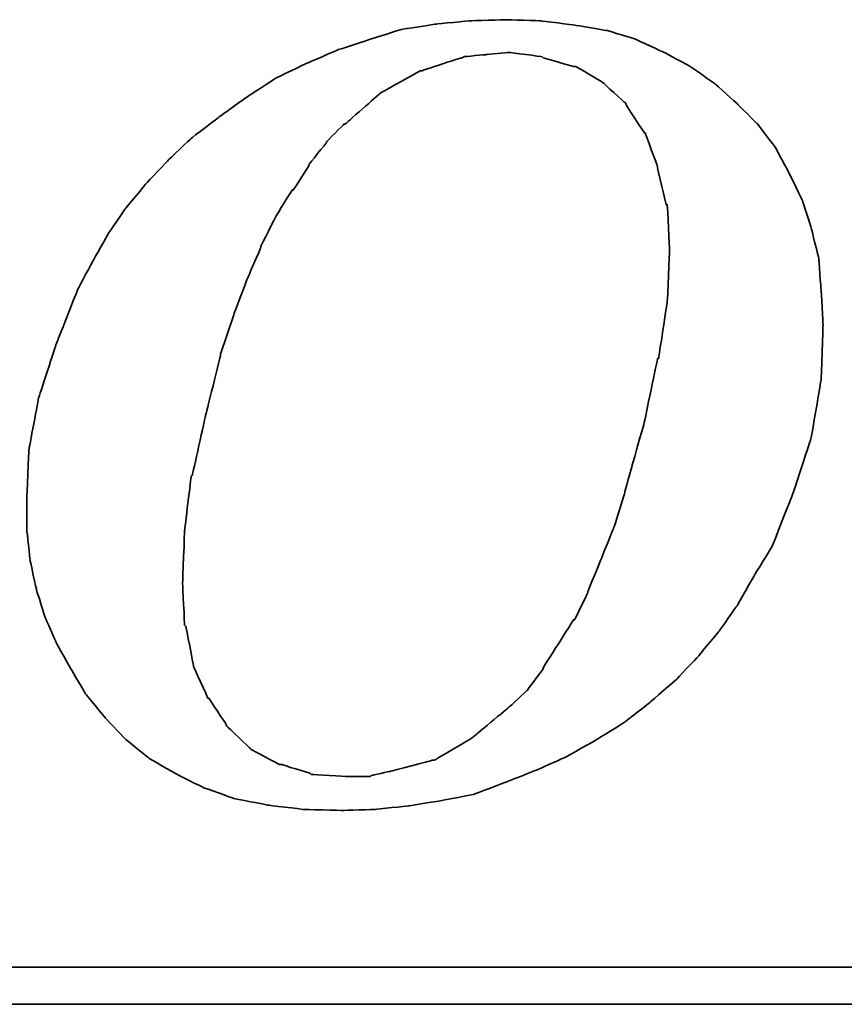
# Model space of a CAD drawing. Header units: millimetres. Extents: x 673 to 1184, y 181 to 367.
# Tile 48 of 54: x 1082.9 to 1089.46, y 238.16 to 246. Entities that reach past the tile are written whole.
import ezdxf

# ---------------------------------------------------------------- set-up
doc = ezdxf.new("R2010")
doc.units = ezdxf.units.MM
doc.layers.add('DIM', color=4, linetype='Continuous')
doc.layers.add('layer 1', color=7, linetype='Continuous')

# ---------------------------------------------------------------- blocks, each defined once
blk = doc.blocks.new('TBI MOTION logo(完整正式版)')
at = {"layer": 'layer 1', "color": 22, "lineweight": 35}
for points, knots in [([(35.79625, -6.98375), (35.79625, -6.98375), (36.23125, -7.43875), (36.23125, -7.43875), (36.23125, -7.43875), (36.23125, -7.43875), (36.75625, -7.87125), (36.75625, -7.87125), (36.75625, -7.87125), (36.75625, -7.87125), (37.33125, -8.20375), (37.33125, -8.20375), (37.33125, -8.20375), (37.33125, -8.20375), (37.95625, -8.51875), (37.95625, -8.51875), (37.95625, -8.51875), (37.95625, -8.51875), (38.62625, -8.75875), (38.62625, -8.75875), (38.62625, -8.75875), (38.62625, -8.75875), (39.37125, -8.90375), (39.37125, -8.90375), (39.37125, -8.90375), (39.37125, -8.90375), (40.14125, -8.99875), (40.14125, -8.99875), (40.14125, -8.99875), (40.14125, -8.99875), (41.02625, -9.02375), (41.02625, -9.02375), (41.02625, -9.02375), (41.02625, -9.02375), (41.74625, -8.99875), (41.74625, -8.99875), (41.74625, -8.99875), (41.74625, -8.99875), (42.46625, -8.92375), (42.46625, -8.92375), (42.46625, -8.92375), (42.46625, -8.92375), (43.21125, -8.80625), (43.21125, -8.80625), (43.21125, -8.80625), (43.21125, -8.80625), (43.93125, -8.66375), (43.93125, -8.66375), (43.93125, -8.66375), (43.93125, -8.66375), (44.62625, -8.39875), (44.62625, -8.39875), (44.62625, -8.39875), (44.62625, -8.39875), (45.29625, -8.13375), (45.29625, -8.13375), (45.29625, -8.13375), (45.29625, -8.13375), (45.94625, -7.84375), (45.94625, -7.84375), (45.94625, -7.84375), (45.94625, -7.84375), (46.61625, -7.46375), (46.61625, -7.46375), (46.61625, -7.46375), (46.61625, -7.46375), (47.24125, -7.07875), (47.24125, -7.07875), (47.24125, -7.07875), (47.24125, -7.07875), (47.81625, -6.62375), (47.81625, -6.62375), (47.81625, -6.62375), (47.81625, -6.62375), (48.36875, -6.14375), (48.36875, -6.14375), (48.36875, -6.14375), (48.36875, -6.14375), (48.84625, -5.64125), (48.84625, -5.64125), (48.84625, -5.64125), (48.84625, -5.64125), (49.32625, -5.06375), (49.32625, -5.06375), (49.32625, -5.06375), (49.32625, -5.06375), (49.71125, -4.51374), (49.71125, -4.51374), (49.71125, -4.51374), (49.71125, -4.51374), (50.09625, -3.83874), (50.09625, -3.83874), (50.09625, -3.83874), (50.09625, -3.83874), (50.48125, -3.21374), (50.48125, -3.21374), (50.48125, -3.21374), (50.48125, -3.21374), (50.96125, -1.99125), (50.96125, -1.99125), (50.96125, -1.99125), (50.96125, -1.99125), (51.34375, -0.81875), (51.34375, -0.81875), (51.34375, -0.81875), (51.34375, -0.81875), (51.56125, 0.45624), (51.56125, 0.45624), (51.56125, 0.45624), (51.56125, 0.45624), (51.60625, 1.67624), (51.60625, 1.67624), (51.60625, 1.67624), (51.60625, 1.67624), (51.56125, 2.44625), (51.56125, 2.44625), (51.56125, 2.44625), (51.56125, 2.44625), (51.51125, 3.14125), (51.51125, 3.14125), (51.51125, 3.14125), (51.51125, 3.14125), (51.34375, 3.81125), (51.34375, 3.81125), (51.34375, 3.81125), (51.34375, 3.81125), (51.15125, 4.41125), (51.15125, 4.41125), (51.15125, 4.41125), (51.15125, 4.41125), (50.86125, 5.01125), (50.86125, 5.01125), (50.86125, 5.01125), (50.86125, 5.01125), (50.55125, 5.58875), (50.55125, 5.58875), (50.55125, 5.58875), (50.55125, 5.58875), (50.16625, 6.09125), (50.16625, 6.09125), (50.16625, 6.09125), (50.16625, 6.09125), (49.71125, 6.54875), (49.71125, 6.54875), (49.71125, 6.54875), (49.71125, 6.54875), (49.23125, 6.98125), (49.23125, 6.98125), (49.23125, 6.98125), (49.23125, 6.98125), (48.67875, 7.36625), (48.67875, 7.36625), (48.67875, 7.36625), (48.67875, 7.36625), (48.10375, 7.67625), (48.10375, 7.67625), (48.10375, 7.67625), (48.10375, 7.67625), (47.48125, 7.96375), (47.48125, 7.96375), (47.48125, 7.96375), (47.48125, 7.96375), (46.85625, 8.15625), (46.85625, 8.15625), (46.85625, 8.15625), (46.85625, 8.15625), (46.13625, 8.27624), (46.13625, 8.27624), (46.13625, 8.27624), (46.13625, 8.27624), (45.39125, 8.37125), (45.39125, 8.37125), (45.39125, 8.37125), (45.39125, 8.37125), (44.62625, 8.39624), (44.62625, 8.39624), (44.62625, 8.39624), (44.62625, 8.39624), (43.83625, 8.37125), (43.83625, 8.37125), (43.83625, 8.37125), (43.83625, 8.37125), (43.09125, 8.30125), (43.09125, 8.30125), (43.09125, 8.30125), (43.09125, 8.30125), (42.32125, 8.18125), (42.32125, 8.18125), (42.32125, 8.18125), (42.32125, 8.18125), (41.62875, 7.96375), (41.62875, 7.96375), (41.62875, 7.96375), (41.62875, 7.96375), (40.90625, 7.72625), (40.90625, 7.72625), (40.90625, 7.72625), (40.90625, 7.72625), (40.23624, 7.43625), (40.23624, 7.43625), (40.23624, 7.43625), (40.23624, 7.43625), (39.54124, 7.10125), (39.54124, 7.10125), (39.54124, 7.10125), (39.54124, 7.10125), (38.91625, 6.69125), (38.91625, 6.69125), (38.91625, 6.69125), (38.91625, 6.69125), (38.31625, 6.26125), (38.31625, 6.26125), (38.31625, 6.26125), (38.31625, 6.26125), (37.69125, 5.78125), (37.69125, 5.78125), (37.69125, 5.78125), (37.69125, 5.78125), (37.18625, 5.30125), (37.18625, 5.30125), (37.18625, 5.30125), (37.18625, 5.30125), (36.70625, 4.79624), (36.70625, 4.79624), (36.70625, 4.79624), (36.70625, 4.79624), (36.23125, 4.22125), (36.23125, 4.22125), (36.23125, 4.22125), (36.23125, 4.22125), (35.87124, 3.69375), (35.87124, 3.69375), (35.87124, 3.69375), (35.87124, 3.69375), (35.53125, 3.09125), (35.53125, 3.09125), (35.53125, 3.09125), (35.53125, 3.09125), (35.19875, 2.47125), (35.19875, 2.47125), (35.19875, 2.47125), (35.19875, 2.47125), (34.71625, 1.24625), (34.71625, 1.24625), (34.71625, 1.24625), (34.71625, 1.24625), (34.33125, 0.06874), (34.33125, 0.06874), (34.33125, 0.06874), (34.33125, 0.06874), (34.11625, -1.07875), (34.11625, -1.07875), (34.11625, -1.07875), (34.11625, -1.07875), (34.07125, -2.15875), (34.07125, -2.15875), (34.07125, -2.15875), (34.07125, -2.15875), (34.07125, -2.85375), (34.07125, -2.85375), (34.07125, -2.85375), (34.07125, -2.85375), (34.14125, -3.50375), (34.14125, -3.50375), (34.14125, -3.50375), (34.14125, -3.50375), (34.28625, -4.17375), (34.28625, -4.17375), (34.28625, -4.17375), (34.28625, -4.17375), (34.47625, -4.77624), (34.47625, -4.77624), (34.47625, -4.77624), (34.47625, -4.77624), (34.71625, -5.32625), (34.71625, -5.32625), (34.71625, -5.32625), (34.71625, -5.32625), (35.05375, -5.92875), (35.05375, -5.92875), (35.05375, -5.92875), (35.05375, -5.92875), (35.36375, -6.45375), (35.36375, -6.45375), (35.36375, -6.45375), (35.36375, -6.45375), (35.79625, -6.98375), (35.79625, -6.98375)], [0, 0, 0, 0, 0.01388889, 0.01388889, 0.01388889, 0.0138889, 0.02777778, 0.02777778, 0.02777778, 0.02777779, 0.04166667, 0.04166667, 0.04166667, 0.04166668, 0.05555556, 0.05555556, 0.05555556, 0.05555557, 0.06944444, 0.06944444, 0.06944444, 0.06944445, 0.08333333, 0.08333333, 0.08333333, 0.08333334, 0.09722222, 0.09722222, 0.09722222, 0.09722223, 0.11111111, 0.11111111, 0.11111111, 0.11111112, 0.125, 0.125, 0.125, 0.12500001, 0.13888889, 0.13888889, 0.13888889, 0.1388889, 0.15277778, 0.15277778, 0.15277778, 0.15277779, 0.16666667, 0.16666667, 0.16666667, 0.16666668, 0.18055556, 0.18055556, 0.18055556, 0.18055557, 0.19444444, 0.19444444, 0.19444444, 0.19444445, 0.20833333, 0.20833333, 0.20833333, 0.20833334, 0.22222222, 0.22222222, 0.22222222, 0.22222223, 0.23611111, 0.23611111, 0.23611111, 0.23611112, 0.25, 0.25, 0.25, 0.25000001, 0.26388889, 0.26388889, 0.26388889, 0.2638889, 0.27777778, 0.27777778, 0.27777778, 0.27777779, 0.29166667, 0.29166667, 0.29166667, 0.29166668, 0.30555556, 0.30555556, 0.30555556, 0.30555557, 0.31944444, 0.31944444, 0.31944444, 0.31944445, 0.33333333, 0.33333333, 0.33333333, 0.33333334, 0.34722222, 0.34722222, 0.34722222, 0.34722223, 0.36111111, 0.36111111, 0.36111111, 0.36111112, 0.375, 0.375, 0.375, 0.37500001, 0.38888889, 0.38888889, 0.38888889, 0.3888889, 0.40277778, 0.40277778, 0.40277778, 0.40277779, 0.41666667, 0.41666667, 0.41666667, 0.41666668, 0.43055556, 0.43055556, 0.43055556, 0.43055557, 0.44444444, 0.44444444, 0.44444444, 0.44444445, 0.45833333, 0.45833333, 0.45833333, 0.45833334, 0.47222222, 0.47222222, 0.47222222, 0.47222223, 0.48611111, 0.48611111, 0.48611111, 0.48611112, 0.5, 0.5, 0.5, 0.50000001, 0.51388889, 0.51388889, 0.51388889, 0.5138889, 0.52777778, 0.52777778, 0.52777778, 0.52777779, 0.54166667, 0.54166667, 0.54166667, 0.54166668, 0.55555556, 0.55555556, 0.55555556, 0.55555557, 0.56944444, 0.56944444, 0.56944444, 0.56944445, 0.58333333, 0.58333333, 0.58333333, 0.58333334, 0.59722222, 0.59722222, 0.59722222, 0.59722223, 0.61111111, 0.61111111, 0.61111111, 0.61111112, 0.625, 0.625, 0.625, 0.62500001, 0.63888889, 0.63888889, 0.63888889, 0.6388889, 0.65277778, 0.65277778, 0.65277778, 0.65277779, 0.66666667, 0.66666667, 0.66666667, 0.66666668, 0.68055556, 0.68055556, 0.68055556, 0.68055557, 0.69444444, 0.69444444, 0.69444444, 0.69444445, 0.70833333, 0.70833333, 0.70833333, 0.70833334, 0.72222222, 0.72222222, 0.72222222, 0.72222223, 0.73611111, 0.73611111, 0.73611111, 0.73611112, 0.75, 0.75, 0.75, 0.75000001, 0.76388889, 0.76388889, 0.76388889, 0.7638889, 0.77777778, 0.77777778, 0.77777778, 0.77777779, 0.79166667, 0.79166667, 0.79166667, 0.79166668, 0.80555556, 0.80555556, 0.80555556, 0.80555557, 0.81944444, 0.81944444, 0.81944444, 0.81944445, 0.83333333, 0.83333333, 0.83333333, 0.83333334, 0.84722222, 0.84722222, 0.84722222, 0.84722223, 0.86111111, 0.86111111, 0.86111111, 0.86111112, 0.875, 0.875, 0.875, 0.87500001, 0.88888889, 0.88888889, 0.88888889, 0.8888889, 0.90277778, 0.90277778, 0.90277778, 0.90277779, 0.91666667, 0.91666667, 0.91666667, 0.91666668, 0.93055556, 0.93055556, 0.93055556, 0.93055557, 0.94444444, 0.94444444, 0.94444444, 0.94444445, 0.95833333, 0.95833333, 0.95833333, 0.95833334, 0.97222222, 0.97222222, 0.97222222, 0.97222223, 0.98611111, 0.98611111, 0.98611111, 0.98611112, 1, 1, 1, 1]), ([(38.33875, 1.03124), (38.33875, 1.03124), (38.62625, 1.89625), (38.62625, 1.89625), (38.62625, 1.89625), (38.62625, 1.89625), (38.91625, 2.66375), (38.91625, 2.66375), (38.91625, 2.66375), (38.91625, 2.66375), (39.22625, 3.38125), (39.22625, 3.38125), (39.22625, 3.38125), (39.22625, 3.38125), (39.22625, 3.40624), (39.22625, 3.40624), (39.22625, 3.40624), (39.22625, 3.40624), (39.56124, 4.07624), (39.56124, 4.07624), (39.56124, 4.07624), (39.56124, 4.07624), (39.92125, 4.65125), (39.92125, 4.65125), (39.92125, 4.65125), (39.92125, 4.65125), (39.94625, 4.65125), (39.94625, 4.65125), (39.94625, 4.65125), (39.94625, 4.65125), (40.28125, 5.17875), (40.28125, 5.17875), (40.28125, 5.17875), (40.28125, 5.17875), (40.28125, 5.20375), (40.28125, 5.20375), (40.28125, 5.20375), (40.28125, 5.20375), (40.66875, 5.68625), (40.66875, 5.68625), (40.66875, 5.68625), (40.66875, 5.68625), (40.66875, 5.70625), (40.66875, 5.70625), (40.66875, 5.70625), (40.66875, 5.70625), (41.05124, 6.09125), (41.05124, 6.09125), (41.05124, 6.09125), (41.05124, 6.09125), (41.07625, 6.09125), (41.07625, 6.09125), (41.07625, 6.09125), (41.07625, 6.09125), (41.84125, 6.76625), (41.84125, 6.76625), (41.84125, 6.76625), (41.84125, 6.76625), (41.86625, 6.78625), (41.86625, 6.78625), (41.86625, 6.78625), (41.86625, 6.78625), (42.73125, 7.26624), (42.73125, 7.26624), (42.73125, 7.26624), (42.73125, 7.26624), (42.75625, 7.26624), (42.75625, 7.26624), (42.75625, 7.26624), (42.75625, 7.26624), (43.18625, 7.41125), (43.18625, 7.41125), (43.18625, 7.41125), (43.18625, 7.41125), (43.64125, 7.55625), (43.64125, 7.55625), (43.64125, 7.55625), (43.64125, 7.55625), (43.66625, 7.55625), (43.66625, 7.55625), (43.66625, 7.55625), (43.66625, 7.55625), (43.69125, 7.58124), (43.69125, 7.58124), (43.69125, 7.58124), (43.69125, 7.58124), (44.19125, 7.62625), (44.19125, 7.62625), (44.19125, 7.62625), (44.19125, 7.62625), (44.67125, 7.67625), (44.67125, 7.67625), (44.67125, 7.67625), (44.67125, 7.67625), (44.69625, 7.67625), (44.69625, 7.67625), (44.69625, 7.67625), (44.69625, 7.67625), (45.41875, 7.58124), (45.41875, 7.58124), (45.41875, 7.58124), (45.41875, 7.58124), (45.44125, 7.55625), (45.44125, 7.55625), (45.44125, 7.55625), (45.44125, 7.55625), (46.11125, 7.36625), (46.11125, 7.36625), (46.11125, 7.36625), (46.11125, 7.36625), (46.13625, 7.36625), (46.13625, 7.36625), (46.13625, 7.36625), (46.13625, 7.36625), (46.15875, 7.36625), (46.15875, 7.36625), (46.15875, 7.36625), (46.15875, 7.36625), (46.73625, 7.02624), (46.73625, 7.02624), (46.73625, 7.02624), (46.73625, 7.02624), (46.76125, 7.00624), (46.76125, 7.00624), (46.76125, 7.00624), (46.76125, 7.00624), (47.24125, 6.57124), (47.24125, 6.57124), (47.24125, 6.57124), (47.24125, 6.57124), (47.26625, 6.54875), (47.26625, 6.54875), (47.26625, 6.54875), (47.26625, 6.54875), (47.26625, 6.52375), (47.26625, 6.52375), (47.26625, 6.52375), (47.26625, 6.52375), (47.67375, 5.89875), (47.67375, 5.89875), (47.67375, 5.89875), (47.67375, 5.89875), (47.69625, 5.89875), (47.69625, 5.89875), (47.69625, 5.89875), (47.69625, 5.89875), (47.69625, 5.87625), (47.69625, 5.87625), (47.69625, 5.87625), (47.69625, 5.87625), (47.96125, 5.15625), (47.96125, 5.15625), (47.96125, 5.15625), (47.96125, 5.15625), (47.96125, 5.13125), (47.96125, 5.13125), (47.96125, 5.13125), (47.96125, 5.13125), (48.15125, 4.31875), (48.15125, 4.31875), (48.15125, 4.31875), (48.15125, 4.31875), (48.17625, 4.31875), (48.17625, 4.31875), (48.17625, 4.31875), (48.17625, 4.31875), (48.17625, 4.29125), (48.17625, 4.29125), (48.17625, 4.29125), (48.17625, 4.29125), (48.22625, 3.33125), (48.22625, 3.33125), (48.22625, 3.33125), (48.22625, 3.33125), (48.22625, 3.30875), (48.22625, 3.30875), (48.22625, 3.30875), (48.22625, 3.30875), (48.17625, 2.20624), (48.17625, 2.20624), (48.17625, 2.20624), (48.17625, 2.20624), (48.17625, 2.18124), (48.17625, 2.18124), (48.17625, 2.18124), (48.17625, 2.18124), (47.98375, 0.93624), (47.98375, 0.93624), (47.98375, 0.93624), (47.98375, 0.93624), (47.96125, 0.93624), (47.96125, 0.93624), (47.96125, 0.93624), (47.96125, 0.93624), (47.67375, -0.45874), (47.67375, -0.45874), (47.67375, -0.45874), (47.67375, -0.45874), (47.24125, -1.99125), (47.24125, -1.99125), (47.24125, -1.99125), (47.24125, -1.99125), (47.24125, -2.01874), (47.24125, -2.01874), (47.24125, -2.01874), (47.24125, -2.01874), (47.00125, -2.78375), (47.00125, -2.78375), (47.00125, -2.78375), (47.00125, -2.78375), (46.71125, -3.50375), (46.71125, -3.50375), (46.71125, -3.50375), (46.71125, -3.50375), (46.42625, -4.19875), (46.42625, -4.19875), (46.42625, -4.19875), (46.42625, -4.19875), (46.42625, -4.22375), (46.42625, -4.22375), (46.42625, -4.22375), (46.42625, -4.22375), (46.13625, -4.82374), (46.13625, -4.82374), (46.13625, -4.82374), (46.13625, -4.82374), (46.11125, -4.82374), (46.11125, -4.82374), (46.11125, -4.82374), (46.11125, -4.82374), (45.77625, -5.35125), (45.77625, -5.35125), (45.77625, -5.35125), (45.77625, -5.35125), (45.44125, -5.87875), (45.44125, -5.87875), (45.44125, -5.87875), (45.44125, -5.87875), (45.44125, -5.90375), (45.44125, -5.90375), (45.44125, -5.90375), (45.44125, -5.90375), (45.10625, -6.35875), (45.10625, -6.35875), (45.10625, -6.35875), (45.10625, -6.35875), (45.08125, -6.38375), (45.08125, -6.38375), (45.08125, -6.38375), (45.08125, -6.38375), (44.69625, -6.74375), (44.69625, -6.74375), (44.69625, -6.74375), (44.69625, -6.74375), (43.88375, -7.41625), (43.88375, -7.41625), (43.88375, -7.41625), (43.88375, -7.41625), (43.85625, -7.43875), (43.85625, -7.43875), (43.85625, -7.43875), (43.85625, -7.43875), (43.04125, -7.91875), (43.04125, -7.91875), (43.04125, -7.91875), (43.04125, -7.91875), (43.01625, -7.91875), (43.01625, -7.91875), (43.01625, -7.91875), (43.01625, -7.91875), (42.99625, -7.91875), (42.99625, -7.91875), (42.99625, -7.91875), (42.99625, -7.91875), (42.08125, -8.15875), (42.08125, -8.15875), (42.08125, -8.15875), (42.08125, -8.15875), (41.65125, -8.25625), (41.65125, -8.25625), (41.65125, -8.25625), (41.65125, -8.25625), (41.62875, -8.27875), (41.62875, -8.27875), (41.62875, -8.27875), (41.62875, -8.27875), (41.60125, -8.27875), (41.60125, -8.27875), (41.60125, -8.27875), (41.60125, -8.27875), (41.12125, -8.27875), (41.12125, -8.27875), (41.12125, -8.27875), (41.12125, -8.27875), (40.35624, -8.23125), (40.35624, -8.23125), (40.35624, -8.23125), (40.35624, -8.23125), (40.33125, -8.23125), (40.33125, -8.23125), (40.33125, -8.23125), (40.33125, -8.23125), (40.30625, -8.20375), (40.30625, -8.20375), (40.30625, -8.20375), (40.30625, -8.20375), (39.68375, -8.01375), (39.68375, -8.01375), (39.68375, -8.01375), (39.68375, -8.01375), (39.66124, -8.01375), (39.66124, -8.01375), (39.66124, -8.01375), (39.66124, -8.01375), (39.63625, -8.01375), (39.63625, -8.01375), (39.63625, -8.01375), (39.63625, -8.01375), (39.01125, -7.67875), (39.01125, -7.67875), (39.01125, -7.67875), (39.01125, -7.67875), (38.98875, -7.65375), (38.98875, -7.65375), (38.98875, -7.65375), (38.98875, -7.65375), (38.48625, -7.17375), (38.48625, -7.17375), (38.48625, -7.17375), (38.48625, -7.17375), (38.45875, -7.14875), (38.45875, -7.14875), (38.45875, -7.14875), (38.45875, -7.14875), (38.45875, -7.12875), (38.45875, -7.12875), (38.45875, -7.12875), (38.45875, -7.12875), (38.07625, -6.54875), (38.07625, -6.54875), (38.07625, -6.54875), (38.07625, -6.54875), (38.05125, -6.54875), (38.05125, -6.54875), (38.05125, -6.54875), (38.05125, -6.54875), (38.05125, -6.52875), (38.05125, -6.52875), (38.05125, -6.52875), (38.05125, -6.52875), (37.74125, -5.85375), (37.74125, -5.85375), (37.74125, -5.85375), (37.74125, -5.85375), (37.74125, -5.82875), (37.74125, -5.82875), (37.74125, -5.82875), (37.74125, -5.82875), (37.57375, -4.96875), (37.57375, -4.96875), (37.57375, -4.96875), (37.57375, -4.96875), (37.54625, -4.94375), (37.54625, -4.94375), (37.54625, -4.94375), (37.54625, -4.94375), (37.50125, -4.03375), (37.50125, -4.03375), (37.50125, -4.03375), (37.50125, -4.03375), (37.50125, -4.00875), (37.50125, -4.00875), (37.50125, -4.00875), (37.50125, -4.00875), (37.54625, -2.85375), (37.54625, -2.85375), (37.54625, -2.85375), (37.54625, -2.85375), (37.69125, -1.65875), (37.69125, -1.65875), (37.69125, -1.65875), (37.69125, -1.65875), (37.71624, -1.63375), (37.71624, -1.63375), (37.71624, -1.63375), (37.71624, -1.63375), (38.00375, -0.33875), (38.00375, -0.33875), (38.00375, -0.33875), (38.00375, -0.33875), (38.33875, 1.00624), (38.33875, 1.00624), (38.33875, 1.00624), (38.33875, 1.00624), (38.33875, 1.03124), (38.33875, 1.03124)], [0, 0, 0, 0, 0.01010101, 0.01010101, 0.01010101, 0.01010102, 0.02020202, 0.02020202, 0.02020202, 0.02020203, 0.03030303, 0.03030303, 0.03030303, 0.03030304, 0.04040404, 0.04040404, 0.04040404, 0.04040405, 0.05050505, 0.05050505, 0.05050505, 0.05050506, 0.06060606, 0.06060606, 0.06060606, 0.06060607, 0.07070707, 0.07070707, 0.07070707, 0.07070708, 0.08080808, 0.08080808, 0.08080808, 0.08080809, 0.09090909, 0.09090909, 0.09090909, 0.0909091, 0.1010101, 0.1010101, 0.1010101, 0.10101011, 0.11111111, 0.11111111, 0.11111111, 0.11111112, 0.12121212, 0.12121212, 0.12121212, 0.12121213, 0.13131313, 0.13131313, 0.13131313, 0.13131314, 0.14141414, 0.14141414, 0.14141414, 0.14141415, 0.15151515, 0.15151515, 0.15151515, 0.15151516, 0.16161616, 0.16161616, 0.16161616, 0.16161617, 0.17171717, 0.17171717, 0.17171717, 0.17171718, 0.18181818, 0.18181818, 0.18181818, 0.18181819, 0.19191919, 0.19191919, 0.19191919, 0.1919192, 0.2020202, 0.2020202, 0.2020202, 0.20202021, 0.21212121, 0.21212121, 0.21212121, 0.21212122, 0.22222222, 0.22222222, 0.22222222, 0.22222223, 0.23232323, 0.23232323, 0.23232323, 0.23232324, 0.24242424, 0.24242424, 0.24242424, 0.24242425, 0.25252525, 0.25252525, 0.25252525, 0.25252526, 0.26262626, 0.26262626, 0.26262626, 0.26262627, 0.27272727, 0.27272727, 0.27272727, 0.27272728, 0.28282828, 0.28282828, 0.28282828, 0.28282829, 0.29292929, 0.29292929, 0.29292929, 0.2929293, 0.3030303, 0.3030303, 0.3030303, 0.30303031, 0.31313131, 0.31313131, 0.31313131, 0.31313132, 0.32323232, 0.32323232, 0.32323232, 0.32323233, 0.33333333, 0.33333333, 0.33333333, 0.33333334, 0.34343434, 0.34343434, 0.34343434, 0.34343435, 0.35353535, 0.35353535, 0.35353535, 0.35353536, 0.36363636, 0.36363636, 0.36363636, 0.36363637, 0.37373737, 0.37373737, 0.37373737, 0.37373738, 0.38383838, 0.38383838, 0.38383838, 0.38383839, 0.39393939, 0.39393939, 0.39393939, 0.3939394, 0.4040404, 0.4040404, 0.4040404, 0.40404041, 0.41414141, 0.41414141, 0.41414141, 0.41414142, 0.42424242, 0.42424242, 0.42424242, 0.42424243, 0.43434343, 0.43434343, 0.43434343, 0.43434344, 0.44444444, 0.44444444, 0.44444444, 0.44444445, 0.45454545, 0.45454545, 0.45454545, 0.45454546, 0.46464646, 0.46464646, 0.46464646, 0.46464647, 0.47474747, 0.47474747, 0.47474747, 0.47474748, 0.48484848, 0.48484848, 0.48484848, 0.48484849, 0.49494949, 0.49494949, 0.49494949, 0.4949495, 0.50505051, 0.50505051, 0.50505051, 0.50505052, 0.51515152, 0.51515152, 0.51515152, 0.51515153, 0.52525253, 0.52525253, 0.52525253, 0.52525254, 0.53535354, 0.53535354, 0.53535354, 0.53535355, 0.54545455, 0.54545455, 0.54545455, 0.54545456, 0.55555556, 0.55555556, 0.55555556, 0.55555557, 0.56565657, 0.56565657, 0.56565657, 0.56565658, 0.57575758, 0.57575758, 0.57575758, 0.57575759, 0.58585859, 0.58585859, 0.58585859, 0.5858586, 0.5959596, 0.5959596, 0.5959596, 0.59595961, 0.60606061, 0.60606061, 0.60606061, 0.60606062, 0.61616162, 0.61616162, 0.61616162, 0.61616163, 0.62626263, 0.62626263, 0.62626263, 0.62626264, 0.63636364, 0.63636364, 0.63636364, 0.63636365, 0.64646465, 0.64646465, 0.64646465, 0.64646466, 0.65656566, 0.65656566, 0.65656566, 0.65656567, 0.66666667, 0.66666667, 0.66666667, 0.66666668, 0.67676768, 0.67676768, 0.67676768, 0.67676769, 0.68686869, 0.68686869, 0.68686869, 0.6868687, 0.6969697, 0.6969697, 0.6969697, 0.69696971, 0.70707071, 0.70707071, 0.70707071, 0.70707072, 0.71717172, 0.71717172, 0.71717172, 0.71717173, 0.72727273, 0.72727273, 0.72727273, 0.72727274, 0.73737374, 0.73737374, 0.73737374, 0.73737375, 0.74747475, 0.74747475, 0.74747475, 0.74747476, 0.75757576, 0.75757576, 0.75757576, 0.75757577, 0.76767677, 0.76767677, 0.76767677, 0.76767678, 0.77777778, 0.77777778, 0.77777778, 0.77777779, 0.78787879, 0.78787879, 0.78787879, 0.7878788, 0.7979798, 0.7979798, 0.7979798, 0.79797981, 0.80808081, 0.80808081, 0.80808081, 0.80808082, 0.81818182, 0.81818182, 0.81818182, 0.81818183, 0.82828283, 0.82828283, 0.82828283, 0.82828284, 0.83838384, 0.83838384, 0.83838384, 0.83838385, 0.84848485, 0.84848485, 0.84848485, 0.84848486, 0.85858586, 0.85858586, 0.85858586, 0.85858587, 0.86868687, 0.86868687, 0.86868687, 0.86868688, 0.87878788, 0.87878788, 0.87878788, 0.87878789, 0.88888889, 0.88888889, 0.88888889, 0.8888889, 0.8989899, 0.8989899, 0.8989899, 0.89898991, 0.90909091, 0.90909091, 0.90909091, 0.90909092, 0.91919192, 0.91919192, 0.91919192, 0.91919193, 0.92929293, 0.92929293, 0.92929293, 0.92929294, 0.93939394, 0.93939394, 0.93939394, 0.93939395, 0.94949495, 0.94949495, 0.94949495, 0.94949496, 0.95959596, 0.95959596, 0.95959596, 0.95959597, 0.96969697, 0.96969697, 0.96969697, 0.96969698, 0.97979798, 0.97979798, 0.97979798, 0.97979799, 0.98989899, 0.98989899, 0.98989899, 0.989899, 1, 1, 1, 1]), ([(75.90875, -9.47875), (75.90875, -9.47875), (75.90875, -12.28625), (75.90875, -12.28625), (75.90875, -12.28625), (75.90875, -12.28625), (75.90875, -12.47875), (75.90875, -12.47875), (75.90875, -12.47875), (75.90875, -12.47875), (75.71625, -12.47875), (75.71625, -12.47875), (75.71625, -12.47875), (75.71625, -12.47875), (-88.32875, -12.47875), (-88.32875, -12.47875), (-88.32875, -12.47875), (-88.32875, -12.47875), (-88.32875, -13.29375), (-88.32875, -13.29375), (-88.32875, -13.29375), (-88.32875, -13.29375), (82.89125, -13.29375), (82.89125, -13.29375), (82.89125, -13.29375), (82.89125, -13.29375), (75.90875, -9.47875), (75.90875, -9.47875)], [0, 0, 0, 0, 0.14285714, 0.14285714, 0.14285714, 0.14285715, 0.28571429, 0.28571429, 0.28571429, 0.2857143, 0.42857143, 0.42857143, 0.42857143, 0.42857144, 0.57142857, 0.57142857, 0.57142857, 0.57142858, 0.71428571, 0.71428571, 0.71428571, 0.71428572, 0.85714286, 0.85714286, 0.85714286, 0.85714287, 1, 1, 1, 1])]:
    blk.add_open_spline(points, degree=3, knots=knots, dxfattribs=at)

msp = doc.modelspace()

# ---------------------------------------------------------------- block references
at = {"layer": 'DIM', "color": 7, "xscale": 0.3614615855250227, "yscale": 0.3614615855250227, "zscale": 0.3614615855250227}
msp.add_blockref('TBI MOTION logo(完整正式版)', (1070.639, 242.9661), dxfattribs=at)

doc.saveas('drawing.dxf')
